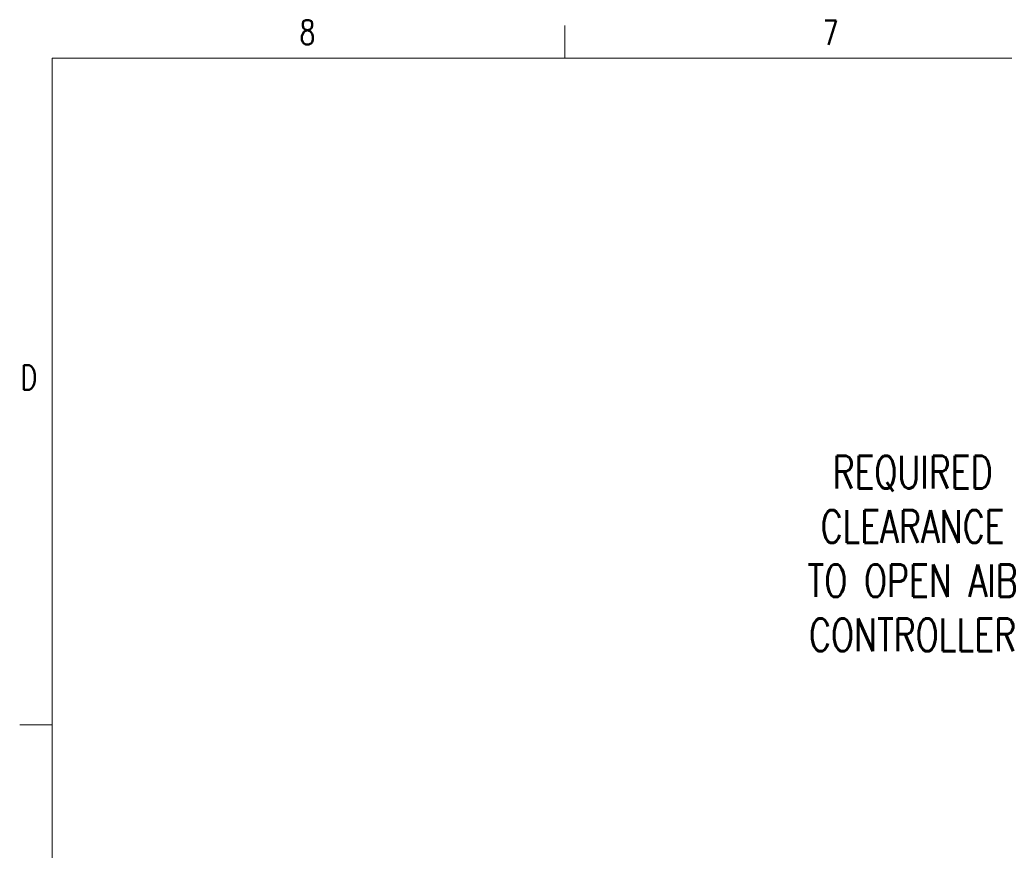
# Model space of a CAD drawing. Extents: x 13 to 426, y 7 to 274.
# Tile 14 of 29: x 13 to 109, y 193 to 274. Entities that reach past the tile are written whole.
import ezdxf

# ---------------------------------------------------------------- set-up
doc = ezdxf.new("R2010")
doc.units = 0
doc.header["$MEASUREMENT"] = 0
doc.styles.add('SLDTEXTSTYLE0', font='SIMPLEX', dxfattribs={"width": 0.75})

msp = doc.modelspace()

# ---------------------------------------------------------------- linework, layer by layer
at = {"color": 7, "linetype": 'Continuous', "lineweight": 0}
for p, q in [((65.907, 270.309), (65.907, 273.484)), ((15.907, 270.309), (415.957, 270.309)), ((15.907, 270.309), (15.907, 9.959)), ((15.907, 205.221), (12.732, 205.221))]:
    msp.add_line(p, q, dxfattribs=at)

# ---------------------------------------------------------------- texts
at = {"color": 7, "style": 'SLDTEXTSTYLE0'}
for s, insert, char_height, attachment_point in [('8', (40.037, 274.024), 2.381, 1), ('7', (91.094, 273.975), 2.381, 1), ('D', (12.827, 240.327), 2.381, 1), ('REQUIRED\\PCLEARANCE\\PTO OPEN AIB\\PCONTROLLER', (99.844, 231.479), 3.175, 2)]:
    msp.add_mtext(s, dxfattribs=dict(at, insert=insert, char_height=char_height, attachment_point=attachment_point))

doc.saveas('drawing.dxf')
